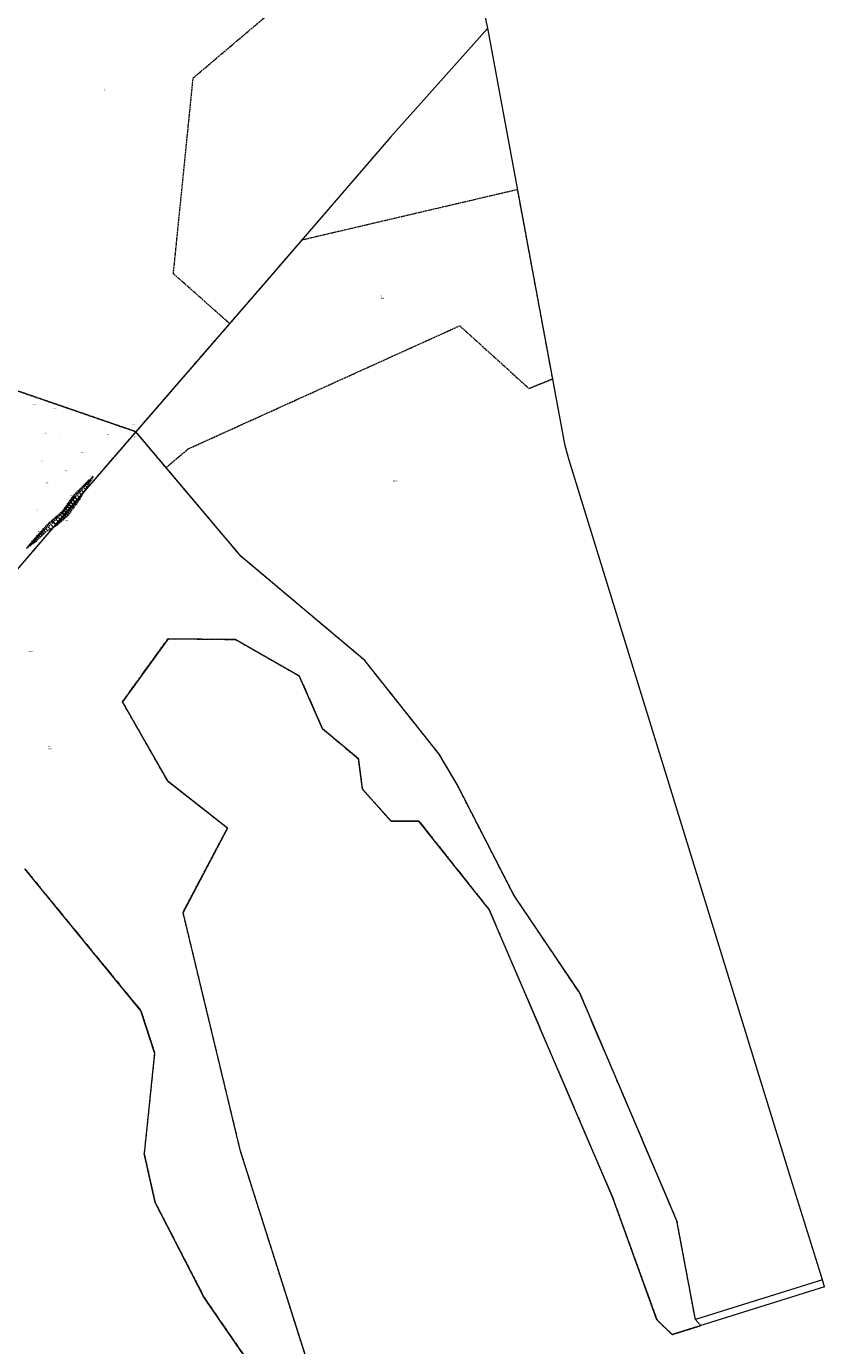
# Model space of a CAD drawing. Header units: metres. Extents: x 5549007 to 5551206, y 5955197 to 5958932.
# Tile 7 of 23: x 5550538 to 5551172, y 5956465 to 5957514. Entities that reach past the tile are written whole.
import ezdxf
from ezdxf.enums import TextEntityAlignment as Align

# ---------------------------------------------------------------- set-up
doc = ezdxf.new("R2010")
doc.units = ezdxf.units.M
for name, pattern in [('1.0_0.5', [1.5, 1, -0.5]), ('219-500', [0]), ('egkk-500', [2, 1.5, -0.5]), ('egug-500', [1, 0.5, -0.5])]:
    doc.linetypes.add(name, pattern=pattern)
doc.layers.get('0').update_dxf_attribs({"color": 2, "lineweight": 5})
doc.styles.get("Standard").update_dxf_attribs({"font": 'Working1250', "width": 0.75})

# ---------------------------------------------------------------- blocks, each defined once
blk = doc.blocks.new('PW01')
at = {"linetype": 'Continuous', "lineweight": 13}
h = blk.add_hatch(color=0, dxfattribs=at)
edge = h.paths.add_edge_path()
edge.add_arc((0, 0), 0.045, 0, 360)

msp = doc.modelspace()

# ---------------------------------------------------------------- linework, layer by layer
at = {"layer": '000 Inne (niezydentyfikowane)', "color": 7, "linetype": 'CONTINUOUS', "lineweight": 25, "flags": 128}
for points in [[(5550581.78, 5957147.12), (5550583.12, 5957145.84)], [(5550582.64, 5957148.02), (5550585.11, 5957145.65)], [(5550583.45, 5957148.86), (5550584.59, 5957147.77)], [(5550584.2, 5957149.64), (5550586.28, 5957147.63)], [(5550584.91, 5957150.32), (5550585.81, 5957149.34)], [(5550585.59, 5957150.94), (5550587.19, 5957149.18)], [(5550586.2, 5957151.49), (5550586.91, 5957150.71)], [(5550586.74, 5957151.99), (5550588.02, 5957150.59)], [(5550587.23, 5957152.43), (5550587.8, 5957151.8)], [(5550587.66, 5957152.82), (5550588.67, 5957151.71)], [(5550588.05, 5957153.17), (5550588.5, 5957152.68)], [(5550588.39, 5957153.48), (5550589.2, 5957152.6)], [(5550588.7, 5957153.76), (5550589.06, 5957153.37)], [(5550588.97, 5957154.01), (5550589.61, 5957153.31)], [(5550589.22, 5957154.23), (5550589.5, 5957153.92)], [(5550589.44, 5957154.43), (5550589.94, 5957153.87)], [(5550589.63, 5957154.6), (5550589.85, 5957154.36)], [(5550589.82, 5957154.78), (5550590.22, 5957154.34)], [(5550590.02, 5957154.96), (5550590.19, 5957154.77)], [(5550590.21, 5957155.13), (5550590.49, 5957154.82)], [(5550590.4, 5957155.31), (5550590.52, 5957155.18)], [(5550590.6, 5957155.48), (5550590.77, 5957155.29)], [(5550590.79, 5957155.66), (5550590.85, 5957155.59)], [(5550590.98, 5957155.83), (5550591.05, 5957155.76)], [(5550591.18, 5957156.01), (5550591.18, 5957156)], [(5550572.43, 5957136.27), (5550575.42, 5957134.13)], [(5550573.13, 5957137.26), (5550574.68, 5957136.15)], [(5550573.86, 5957138.28), (5550577.05, 5957136)], [(5550574.61, 5957139.33), (5550576.25, 5957138.16)], [(5550575.38, 5957140.41), (5550578.71, 5957137.93)], [(5550576.31, 5957141.42), (5550577.79, 5957140)], [(5550577.09, 5957136.06), (5550578.35, 5957134.97)], [(5550577.26, 5957142.41), (5550580.17, 5957139.61)], [(5550577.46, 5957136.48), (5550578.06, 5957135.96)], [(5550577.81, 5957136.89), (5550578.98, 5957135.87)], [(5550578.15, 5957137.28), (5550578.72, 5957136.79)], [(5550578.19, 5957143.38), (5550579.62, 5957142.01)], [(5550578.48, 5957137.67), (5550579.58, 5957136.72)], [(5550578.8, 5957138.04), (5550579.33, 5957137.58)], [(5550579.11, 5957138.39), (5550580.14, 5957137.51)], [(5550579.12, 5957144.34), (5550581.93, 5957141.64)], [(5550579.41, 5957138.74), (5550579.91, 5957138.31)], [(5550579.7, 5957139.07), (5550580.64, 5957138.26)], [(5550579.98, 5957139.39), (5550580.42, 5957139.01)], [(5550580.02, 5957145.29), (5550581.4, 5957143.96)], [(5550580.24, 5957139.69), (5550581.07, 5957138.97)], [(5550580.48, 5957139.98), (5550580.88, 5957139.64)], [(5550580.72, 5957140.24), (5550581.46, 5957139.6)], [(5550580.91, 5957146.21), (5550583.63, 5957143.61)], [(5550580.93, 5957140.5), (5550581.28, 5957140.19)], [(5550581.14, 5957140.73), (5550581.8, 5957140.16)], [(5550581.33, 5957140.96), (5550581.64, 5957140.69)], [(5550581.51, 5957141.17), (5550582.1, 5957140.66)], [(5550581.69, 5957141.36), (5550581.96, 5957141.13)], [(5550581.86, 5957141.56), (5550582.37, 5957141.12)], [(5550582.03, 5957141.76), (5550582.27, 5957141.55)], [(5550582.2, 5957141.96), (5550582.65, 5957141.57)], [(5550582.37, 5957142.16), (5550582.58, 5957141.98)], [(5550582.54, 5957142.36), (5550582.92, 5957142.03)], [(5550582.71, 5957142.55), (5550582.89, 5957142.4)], [(5550582.89, 5957142.75), (5550583.2, 5957142.48)], [(5550583.06, 5957142.95), (5550583.2, 5957142.83)], [(5550583.23, 5957143.15), (5550583.47, 5957142.94)], [(5550583.4, 5957143.35), (5550583.51, 5957143.26)], [(5550583.57, 5957143.54), (5550583.75, 5957143.39)], [(5550583.74, 5957143.74), (5550583.81, 5957143.68)], [(5550583.92, 5957143.94), (5550584.02, 5957143.85)], [(5550584.09, 5957144.14), (5550584.12, 5957144.11)], [(5550584.26, 5957144.34), (5550584.3, 5957144.3)], [(5550584.43, 5957144.54), (5550584.43, 5957144.53)], [(5550563.71, 5957125.74), (5550564.83, 5957124.45)], [(5550564.59, 5957126.5), (5550566.71, 5957124.05)], [(5550565.42, 5957127.22), (5550566.43, 5957126.06)], [(5550566.21, 5957127.9), (5550568.12, 5957125.69)], [(5550566.93, 5957128.57), (5550568.07, 5957127.76)], [(5550567.48, 5957129.35), (5550569.83, 5957127.67)], [(5550568.04, 5957130.13), (5550569.25, 5957129.26)], [(5550568.07, 5957125.63), (5550570.05, 5957123.92)], [(5550568.61, 5957130.93), (5550571.11, 5957129.14)], [(5550568.63, 5957126.28), (5550569.67, 5957125.39)], [(5550569.2, 5957131.75), (5550570.49, 5957130.83)], [(5550569.22, 5957126.96), (5550571.37, 5957125.1)], [(5550569.81, 5957132.6), (5550572.46, 5957130.71)], [(5550569.83, 5957127.67), (5550570.87, 5957126.77)], [(5550570.43, 5957133.47), (5550571.8, 5957132.5)], [(5550570.43, 5957128.37), (5550572.44, 5957126.63)], [(5550571.02, 5957129.04), (5550571.99, 5957128.2)], [(5550571.08, 5957134.38), (5550573.9, 5957132.36)], [(5550571.59, 5957129.7), (5550573.47, 5957128.07)], [(5550571.74, 5957135.31), (5550573.19, 5957134.27)], [(5550572.14, 5957130.33), (5550573.04, 5957129.54)], [(5550572.67, 5957130.94), (5550574.42, 5957129.42)], [(5550573.18, 5957131.54), (5550574.03, 5957130.8)], [(5550573.67, 5957132.11), (5550575.32, 5957130.69)], [(5550574.15, 5957132.66), (5550574.95, 5957131.97)], [(5550574.62, 5957133.2), (5550576.15, 5957131.87)], [(5550575.06, 5957133.71), (5550575.81, 5957133.07)], [(5550575.5, 5957134.22), (5550576.93, 5957132.97)], [(5550575.92, 5957134.7), (5550576.61, 5957134.1)], [(5550576.32, 5957135.17), (5550577.66, 5957134.01)], [(5550576.71, 5957135.62), (5550577.36, 5957135.06)], [(5550552.65, 5957115.48), (5550555.38, 5957113.02)], [(5550553.49, 5957116.32), (5550554.86, 5957114.92)], [(5550554.4, 5957117.21), (5550557.36, 5957114.2)], [(5550555.38, 5957118.18), (5550556.98, 5957116.55)], [(5550556.44, 5957119.22), (5550559.72, 5957115.88)], [(5550557.54, 5957120.29), (5550559.13, 5957118.67)], [(5550558.74, 5957121.43), (5550561.62, 5957118.1)], [(5550559.56, 5957115.69), (5550559.68, 5957115.58)], [(5550559.75, 5957115.91), (5550559.85, 5957115.82)], [(5550559.76, 5957122.31), (5550561.13, 5957120.73)], [(5550559.94, 5957116.13), (5550560.21, 5957115.89)], [(5550560.13, 5957116.35), (5550560.3, 5957116.2)], [(5550560.32, 5957116.58), (5550560.74, 5957116.21)], [(5550560.51, 5957116.8), (5550560.76, 5957116.58)], [(5550560.7, 5957117.02), (5550561.27, 5957116.53)], [(5550560.81, 5957123.22), (5550563.42, 5957120.21)], [(5550560.87, 5957117.22), (5550561.19, 5957116.94)], [(5550561.05, 5957117.43), (5550561.76, 5957116.82)], [(5550561.25, 5957117.66), (5550561.64, 5957117.32)], [(5550561.78, 5957118.29), (5550562.7, 5957117.5)], [(5550561.82, 5957124.1), (5550563.06, 5957122.67)], [(5550562.14, 5957118.71), (5550562.63, 5957118.29)], [(5550562.44, 5957119.06), (5550563.47, 5957118.18)], [(5550562.74, 5957119.41), (5550563.28, 5957118.94)], [(5550562.79, 5957124.94), (5550565.15, 5957122.23)], [(5550563.04, 5957119.76), (5550564.18, 5957118.79)], [(5550563.36, 5957120.14), (5550563.96, 5957119.63)], [(5550563.7, 5957120.53), (5550564.94, 5957119.46)], [(5550564.05, 5957120.94), (5550564.7, 5957120.38)], [(5550564.41, 5957121.37), (5550565.78, 5957120.19)], [(5550564.8, 5957121.82), (5550565.52, 5957121.2)], [(5550565.2, 5957122.29), (5550566.71, 5957121)], [(5550565.62, 5957122.78), (5550566.41, 5957122.11)], [(5550566.07, 5957123.3), (5550567.72, 5957121.89)], [(5550566.53, 5957123.84), (5550567.4, 5957123.1)], [(5550567.02, 5957124.41), (5550568.84, 5957122.86)], [(5550567.53, 5957125.01), (5550568.48, 5957124.19)], [(5550542.92, 5957104.52), (5550543.65, 5957103.92)], [(5550543.31, 5957105), (5550544.9, 5957103.69)], [(5550543.73, 5957105.52), (5550544.6, 5957104.8)], [(5550544.2, 5957106.08), (5550545.98, 5957104.48)], [(5550544.72, 5957106.66), (5550545.63, 5957105.84)], [(5550545.26, 5957107.25), (5550547.1, 5957105.59)], [(5550545.81, 5957107.87), (5550546.75, 5957107.02)], [(5550546.37, 5957108.49), (5550548.29, 5957106.76)], [(5550546.94, 5957109.12), (5550547.92, 5957108.25)], [(5550547.52, 5957109.77), (5550549.51, 5957107.98)], [(5550548.12, 5957110.43), (5550549.13, 5957109.52)], [(5550548.72, 5957111.1), (5550550.79, 5957109.24)], [(5550549.34, 5957111.79), (5550550.39, 5957110.84)], [(5550549.96, 5957112.49), (5550552.11, 5957110.56)], [(5550550.6, 5957113.2), (5550551.7, 5957112.22)], [(5550551.26, 5957113.93), (5550553.51, 5957111.9)], [(5550551.93, 5957114.67), (5550553.17, 5957113.55)], [(5550538.78, 5957099.48), (5550538.88, 5957099.39)], [(5550538.96, 5957099.7), (5550539.04, 5957099.63)], [(5550539.14, 5957099.92), (5550539.36, 5957099.73)], [(5550539.32, 5957100.13), (5550539.46, 5957100.02)], [(5550539.5, 5957100.35), (5550539.84, 5957100.07)], [(5550539.68, 5957100.57), (5550539.88, 5957100.41)], [(5550539.86, 5957100.79), (5550540.32, 5957100.42)], [(5550540.04, 5957101.01), (5550540.3, 5957100.8)], [(5550540.22, 5957101.23), (5550540.8, 5957100.76)], [(5550540.38, 5957101.43), (5550540.7, 5957101.17)], [(5550540.55, 5957101.64), (5550541.24, 5957101.07)], [(5550540.74, 5957101.86), (5550541.11, 5957101.56)], [(5550540.93, 5957102.11), (5550541.75, 5957101.44)], [(5550541.15, 5957102.37), (5550541.59, 5957102.01)], [(5550541.39, 5957102.66), (5550542.35, 5957101.87)], [(5550541.64, 5957102.97), (5550542.17, 5957102.54)], [(5550541.92, 5957103.31), (5550543.06, 5957102.38)], [(5550542.23, 5957103.68), (5550542.85, 5957103.17)], [(5550542.56, 5957104.08), (5550543.91, 5957102.98)]]:
    msp.add_lwpolyline(points, dxfattribs=at)
at = {"layer": '217-kontur klasyfikacyjny', "color": 92, "linetype": 'egkk-500', "lineweight": 18, "flags": 128}
for points in [[(5550670.77, 5957472.87), (5550769.32, 5957556.47)], [(5550655.06, 5957317.28), (5550670.77, 5957472.87)], [(5550928.57, 5957384.12), (5550756.91, 5957343.93)], [(5550956.46, 5957233.69), (5550928.57, 5957384.12)], [(5550756.91, 5957343.93), (5550728.21, 5957310.6)], [(5550699.69, 5957277.67), (5550655.06, 5957317.28)], [(5550728.21, 5957310.6), (5550699.69, 5957277.67)], [(5550699.69, 5957277.67), (5550625.24, 5957191.71)], [(5550666.84, 5957178.07), (5550882.53, 5957275.92)], [(5550882.53, 5957275.92), (5550937.53, 5957226.11)], [(5550937.53, 5957226.11), (5550956.46, 5957233.69)], [(5550517.75, 5957228.78), (5550625.24, 5957191.71)], [(5550625.24, 5957191.71), (5550567.15, 5957124.57)], [(5550649.25, 5957163.23), (5550625.24, 5957191.71)], [(5550649.25, 5957163.23), (5550666.84, 5957178.07)], [(5550708.87, 5957092.53), (5550649.25, 5957163.23)], [(5550567.15, 5957124.57), (5550524.05, 5957074.15)], [(5550772.61, 5957038.89), (5550708.87, 5957092.53)], [(5550807.05, 5957009.91), (5550772.61, 5957038.89)], [(5550614.65, 5956977.07), (5550650.84, 5957027.17)], [(5550650.84, 5957027.17), (5550704.44, 5957026.54)], [(5550704.44, 5957026.54), (5550755, 5956997.58)], [(5550855.28, 5956949.15), (5550807.05, 5957009.91)], [(5550755, 5956997.58), (5550773.51, 5956955.58)], [(5550650.77, 5956913.59), (5550614.65, 5956977.07)], [(5550773.51, 5956955.58), (5550802.06, 5956931.61)], [(5550866.15, 5956935.45), (5550855.28, 5956949.15)], [(5550802.06, 5956931.61), (5550805.19, 5956907.5)], [(5550880.44, 5956911.33), (5550866.15, 5956935.45)], [(5550698.04, 5956876.46), (5550650.77, 5956913.59)], [(5550805.19, 5956907.5), (5550827.97, 5956882.01)], [(5550925.65, 5956823.24), (5550880.44, 5956911.33)], [(5550662.72, 5956809.6), (5550698.04, 5956876.46)], [(5550827.97, 5956882.01), (5550850.1, 5956882.21)], [(5550850.1, 5956882.21), (5550905.82, 5956811.91)], [(5550536.89, 5956844.32), (5550629.28, 5956731.42)], [(5550977.89, 5956745.54), (5550925.65, 5956823.24)], [(5550905.82, 5956811.91), (5551004.13, 5956582.58)], [(5550708.36, 5956619.9), (5550662.72, 5956809.6)], [(5551055.17, 5956564.31), (5550977.89, 5956745.54)], [(5550629.28, 5956731.42), (5550640.12, 5956698.01)], [(5550640.12, 5956698.01), (5550631.81, 5956617.86)], [(5550631.81, 5956617.86), (5550640.58, 5956578.84)], [(5550760.21, 5956456.43), (5550708.36, 5956619.9)], [(5551004.13, 5956582.58), (5551039.23, 5956485.76)], [(5550640.58, 5956578.84), (5550679.35, 5956503.61)], [(5551069.77, 5956486), (5551055.17, 5956564.31)], [(5550679.35, 5956503.61), (5550747.03, 5956405.13)], [(5551074.23, 5956481.12), (5551069.77, 5956486)], [(5551039.23, 5956485.76), (5551051.33, 5956473.97)], [(5551051.33, 5956473.97), (5551074.23, 5956481.12)]]:
    msp.add_lwpolyline(points, dxfattribs=at)
at = {"layer": '218-kontur użytku gruntowego', "color": 3, "linetype": 'egug-500', "lineweight": 18, "flags": 128}
for points in [[(5550670.77, 5957472.87), (5550769.32, 5957556.47)], [(5550655.06, 5957317.28), (5550670.77, 5957472.87)], [(5550928.57, 5957384.12), (5550756.91, 5957343.93)], [(5550956.46, 5957233.69), (5550928.57, 5957384.12)], [(5550756.91, 5957343.93), (5550728.21, 5957310.6)], [(5550699.69, 5957277.67), (5550655.06, 5957317.28)], [(5550728.21, 5957310.6), (5550699.69, 5957277.67)], [(5550699.69, 5957277.67), (5550625.24, 5957191.71)], [(5550666.84, 5957178.07), (5550882.53, 5957275.92)], [(5550882.53, 5957275.92), (5550937.53, 5957226.11)], [(5550937.53, 5957226.11), (5550956.46, 5957233.69)], [(5550625.24, 5957191.71), (5550517.75, 5957228.78)], [(5550625.24, 5957191.71), (5550567.15, 5957124.57)], [(5550649.25, 5957163.23), (5550625.24, 5957191.71)], [(5550649.25, 5957163.23), (5550666.84, 5957178.07)], [(5550708.87, 5957092.53), (5550649.25, 5957163.23)], [(5550567.15, 5957124.57), (5550524.05, 5957074.15)], [(5550772.61, 5957038.89), (5550708.87, 5957092.53)], [(5550807.05, 5957009.91), (5550772.61, 5957038.89)], [(5550614.65, 5956977.07), (5550650.84, 5957027.17)], [(5550650.84, 5957027.17), (5550704.44, 5957026.54)], [(5550704.44, 5957026.54), (5550755, 5956997.58)], [(5550855.28, 5956949.15), (5550807.05, 5957009.91)], [(5550755, 5956997.58), (5550773.51, 5956955.58)], [(5550650.77, 5956913.59), (5550614.65, 5956977.07)], [(5550773.51, 5956955.58), (5550802.06, 5956931.61)], [(5550866.15, 5956935.45), (5550855.28, 5956949.15)], [(5550802.06, 5956931.61), (5550805.19, 5956907.5)], [(5550880.44, 5956911.33), (5550866.15, 5956935.45)], [(5550698.04, 5956876.46), (5550650.77, 5956913.59)], [(5550805.19, 5956907.5), (5550827.97, 5956882.01)], [(5550925.65, 5956823.24), (5550880.44, 5956911.33)], [(5550662.72, 5956809.6), (5550698.04, 5956876.46)], [(5550827.97, 5956882.01), (5550850.1, 5956882.21)], [(5550850.1, 5956882.21), (5550905.82, 5956811.91)], [(5550536.89, 5956844.32), (5550629.28, 5956731.42)], [(5550977.89, 5956745.54), (5550925.65, 5956823.24)], [(5550905.82, 5956811.91), (5551004.13, 5956582.58)], [(5550708.36, 5956619.9), (5550662.72, 5956809.6)], [(5551055.17, 5956564.31), (5550977.89, 5956745.54)], [(5550629.28, 5956731.42), (5550640.12, 5956698.01)], [(5550640.12, 5956698.01), (5550631.81, 5956617.86)], [(5550631.81, 5956617.86), (5550640.58, 5956578.84)], [(5550760.21, 5956456.43), (5550708.36, 5956619.9)], [(5551004.13, 5956582.58), (5551039.23, 5956485.76)], [(5550640.58, 5956578.84), (5550679.35, 5956503.61)], [(5551069.77, 5956486), (5551055.17, 5956564.31)], [(5550679.35, 5956503.61), (5550747.03, 5956405.13)], [(5551074.23, 5956481.12), (5551069.77, 5956486)], [(5551039.23, 5956485.76), (5551051.33, 5956473.97)], [(5551051.33, 5956473.97), (5551074.23, 5956481.12)]]:
    msp.add_lwpolyline(points, dxfattribs=at)
at = {"layer": '219-działka ewidencyjna', "color": 7, "linetype": '219-500', "lineweight": 18, "flags": 128}
for points in [[(5550904.77, 5957512.48), (5550892.11, 5957570.69)], [(5550904.77, 5957512.48), (5550827.47, 5957425.87)], [(5550966.31, 5957180.59), (5550904.77, 5957512.48)], [(5550827.47, 5957425.87), (5550728.21, 5957310.6)], [(5550728.21, 5957310.6), (5550625.24, 5957191.71)], [(5550625.24, 5957191.71), (5550517.75, 5957228.78)], [(5550625.24, 5957191.71), (5550567.15, 5957124.57)], [(5550708.87, 5957092.53), (5550625.24, 5957191.71)], [(5550969.41, 5957169.01), (5550966.31, 5957180.59)], [(5551060.19, 5956875.48), (5550969.41, 5957169.01)], [(5550567.15, 5957124.57), (5550524.05, 5957074.15)], [(5550807.05, 5957009.91), (5550708.87, 5957092.53)], [(5550650.84, 5957027.17), (5550614.65, 5956977.07)], [(5550704.44, 5957026.54), (5550650.84, 5957027.17)], [(5550755, 5956997.58), (5550704.44, 5957026.54)], [(5550866.15, 5956935.45), (5550807.05, 5957009.91)], [(5550773.51, 5956955.58), (5550755, 5956997.58)], [(5550650.77, 5956913.59), (5550614.65, 5956977.07)], [(5550802.06, 5956931.61), (5550773.51, 5956955.58)], [(5550805.19, 5956907.5), (5550802.06, 5956931.61)], [(5550880.44, 5956911.33), (5550866.15, 5956935.45)], [(5550698.04, 5956876.46), (5550650.77, 5956913.59)], [(5550827.97, 5956882.01), (5550805.19, 5956907.5)], [(5550925.65, 5956823.24), (5550880.44, 5956911.33)], [(5550698.04, 5956876.46), (5550662.72, 5956809.6)], [(5550850.1, 5956882.21), (5550827.97, 5956882.01)], [(5550905.82, 5956811.91), (5550850.1, 5956882.21)], [(5551146.83, 5956593.89), (5551060.19, 5956875.48)], [(5550629.28, 5956731.42), (5550536.89, 5956844.32)], [(5550977.89, 5956745.54), (5550925.65, 5956823.24)], [(5551004.13, 5956582.58), (5550905.82, 5956811.91)], [(5550708.36, 5956619.9), (5550662.72, 5956809.6)], [(5551055.17, 5956564.31), (5550977.89, 5956745.54)], [(5550640.12, 5956698.01), (5550629.28, 5956731.42)], [(5550640.12, 5956698.01), (5550631.81, 5956617.86)], [(5550640.58, 5956578.84), (5550631.81, 5956617.86)], [(5550760.21, 5956456.43), (5550708.36, 5956619.9)], [(5551170.68, 5956517.54), (5551146.83, 5956593.89)], [(5551039.23, 5956485.76), (5551004.13, 5956582.58)], [(5550679.35, 5956503.61), (5550640.58, 5956578.84)], [(5551069.77, 5956486), (5551055.17, 5956564.31)], [(5551170.68, 5956517.54), (5551069.77, 5956486)], [(5551172.47, 5956511.82), (5551170.68, 5956517.54)], [(5551172.47, 5956511.82), (5551051.33, 5956473.97)], [(5550747.03, 5956405.13), (5550679.35, 5956503.61)], [(5551051.33, 5956473.97), (5551039.23, 5956485.76)]]:
    msp.add_lwpolyline(points, dxfattribs=at)
at = {"layer": 'skarpa nieumocniona', "color": 7, "linetype": '1.0_0.5', "lineweight": 18, "flags": 128}
for points in [[(5550561.46, 5957117.91), (5550558.36, 5957121.1), (5550566.86, 5957128.47), (5550575.51, 5957140.59), (5550584.49, 5957149.94), (5550591.21, 5957156.04), (5550585.85, 5957146.89), (5550584.46, 5957144.57), (5550567.15, 5957124.57)], [(5550561.46, 5957117.91), (5550558.36, 5957121.1), (5550566.86, 5957128.47), (5550575.51, 5957140.59), (5550584.49, 5957149.94), (5550591.21, 5957156.04), (5550585.85, 5957146.89), (5550584.46, 5957144.57), (5550567.15, 5957124.57)], [(5550584.46, 5957144.57), (5550580.48, 5957137.99), (5550571.31, 5957125.02), (5550562.24, 5957117.1), (5550561.46, 5957117.91), (5550567.15, 5957124.57)], [(5550584.46, 5957144.57), (5550580.48, 5957137.99), (5550571.31, 5957125.02), (5550562.24, 5957117.1), (5550561.46, 5957117.91), (5550567.15, 5957124.57)], [(5550559.23, 5957115.31), (5550553.42, 5957111.85), (5550545.9, 5957104.4), (5550538.46, 5957099.09), (5550544.13, 5957106), (5550552.79, 5957115.63), (5550558.36, 5957121.1), (5550561.46, 5957117.91)], [(5550559.23, 5957115.31), (5550553.42, 5957111.85), (5550545.9, 5957104.4), (5550538.46, 5957099.09), (5550544.13, 5957106), (5550552.79, 5957115.63), (5550558.36, 5957121.1), (5550561.46, 5957117.91)], [(5550561.46, 5957117.91), (5550562.24, 5957117.1), (5550559.23, 5957115.31)], [(5550561.46, 5957117.91), (5550562.24, 5957117.1), (5550559.23, 5957115.31)]]:
    msp.add_lwpolyline(points, close=True, dxfattribs=at)

# ---------------------------------------------------------------- block references
at = {"layer": 'pikieta naturalna', "color": 7, "linetype": 'CONTINUOUS', "lineweight": 13}
for p in [(5550545.88, 5957212.99), (5550559.93, 5957210.87), (5550554.59, 5957190.98), (5550603.8, 5957188.76), (5550621.42, 5957196.82), (5550622.61, 5957188.53), (5550565.75, 5957185.27), (5550549.52, 5957168.05), (5550583.61, 5957174.67), (5550607.86, 5957170.79), (5550570.26, 5957160.91), (5550553.95, 5957150.62), (5550591.17, 5957156.01), (5550575.51, 5957140.59), (5550580.28, 5957137.72), (5550545.03, 5957129.08), (5550563.6, 5957125.64), (5550569.03, 5957122.94), (5550547.32, 5957111.9), (5550538.46, 5957099.09)]:
    msp.add_blockref('PW01', p, dxfattribs=at)

# ---------------------------------------------------------------- texts
at = {"layer": '209-oznaczenie konturu klasyfikacyjnego', "color": 92, "linetype": 'CONTINUOUS', "lineweight": 18, "width": 0.79}
for s, p in [('RV', (5550599.46, 5957463.87)), ('RIIIb', (5550819.58, 5957298.15)), ('LsIV', (5550555.62, 5956940.13))]:
    msp.add_text(s, height=1, dxfattribs=at).set_placement(p, align=Align.TOP_LEFT)
at = {"layer": '210-oznaczenie konturu użytku gruntowego', "color": 3, "linetype": 'CONTINUOUS', "lineweight": 18, "width": 0.79}
for s, p in [('R', (5550599.46, 5957464.77)), ('R', (5550819.58, 5957299.05)), ('Ls', (5550555.62, 5956941.03))]:
    msp.add_text(s, height=1, dxfattribs=at).set_placement(p)
at = {"layer": '211-numer działki ewidencyjnej', "color": 7, "linetype": 'CONTINUOUS', "lineweight": 18, "width": 0.79}
for s, p in [('60/19', (5550829.41, 5957153.05)), ('60/18', (5550540.1, 5957017.45))]:
    msp.add_text(s, height=1, dxfattribs=at).set_placement(p, align=Align.TOP_LEFT)
at = {"layer": 'pikieta naturalna-Atr2', "color": 7, "width": 0.667}
for s, p in [('107.9', (5550545.88, 5957212.99)), ('106.8', (5550603.8, 5957188.76)), ('105.2', (5550565.75, 5957185.27)), ('104.4', (5550583.61, 5957174.67)), ('103.8', (5550591.17, 5957156.01)), ('105.9', (5550575.57, 5957140.66)), ('107.2', (5550563.6, 5957125.64))]:
    msp.add_text(s, height=0.75, dxfattribs=at).set_placement(p, align=Align.RIGHT)
for s, p in [('106.2', (5550559.93, 5957210.87)), ('99.6', (5550538.46, 5957099.09))]:
    msp.add_text(s, height=0.75, dxfattribs=at).set_placement(p, align=Align.TOP_LEFT)
for s, p in [('105.3', (5550554.59, 5957190.98)), ('107.5', (5550570.26, 5957160.91))]:
    msp.add_text(s, height=0.75, dxfattribs=at).set_placement(p, align=Align.TOP_RIGHT)
for s, p in [('109.9', (5550622.58, 5957196.91)), ('109.7', (5550623.59, 5957187.23)), ('108.0', (5550549.52, 5957168.05)), ('106.7', (5550608.59, 5957169.9)), ('107.0', (5550553.95, 5957150.62)), ('102.9', (5550580.73, 5957137.29)), ('107.0', (5550545.03, 5957129.08)), ('103.3', (5550569.34, 5957120.79)), ('104.2', (5550547.32, 5957111.9))]:
    msp.add_text(s, height=0.75, dxfattribs=at).set_placement(p)

doc.saveas('drawing.dxf')
